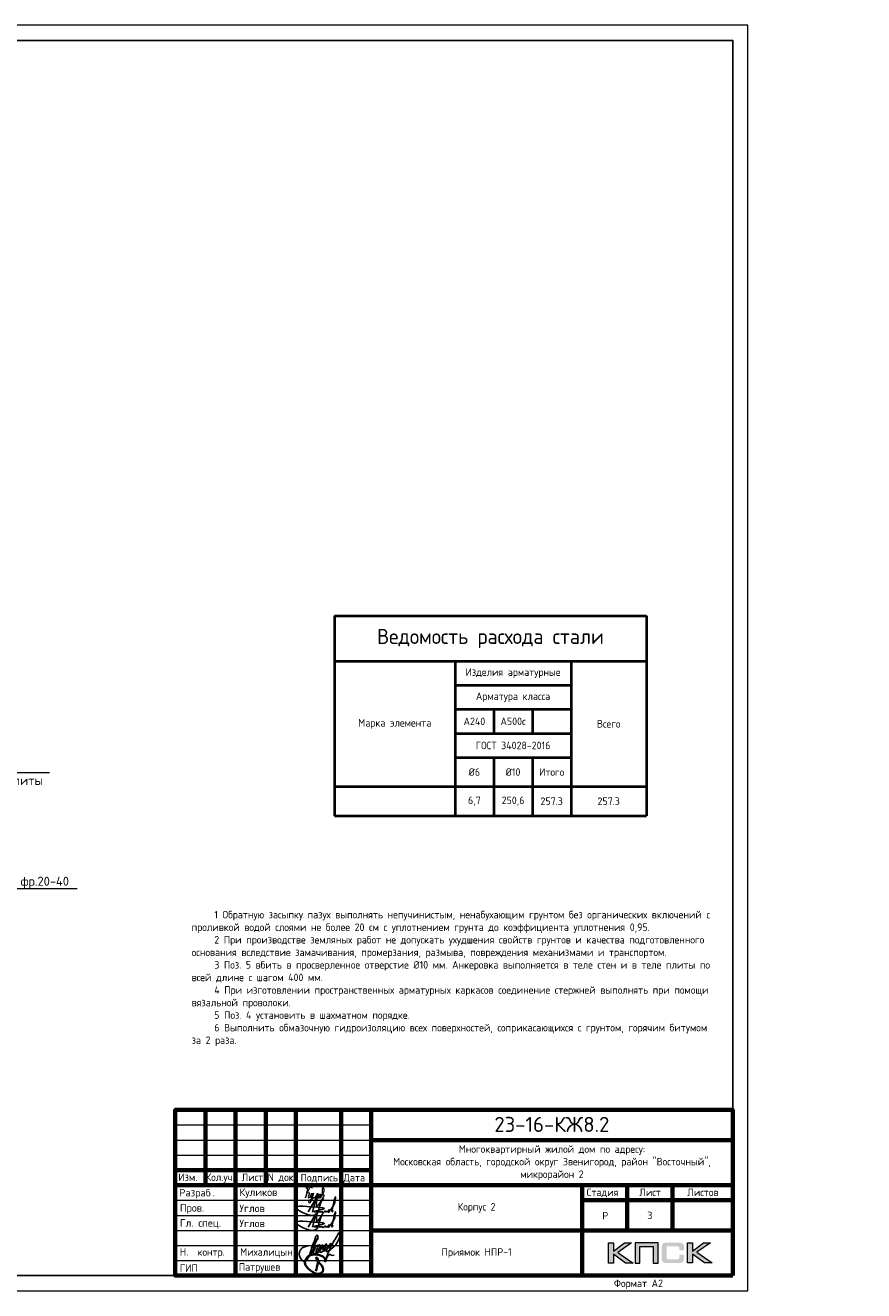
# Model space of a CAD drawing. Header units: millimetres. Extents: x 130535 to 1380046, y -52734 to 121434.
# Tile 19 of 64: x 380018 to 407842, y -7790 to 34210. Entities that reach past the tile are written whole.
import ezdxf
from ezdxf import colors
from ezdxf.entities.mleader import LeaderData, LeaderLine
from ezdxf.enums import TextEntityAlignment as Align
from ezdxf.math import Vec2, Vec3

# ---------------------------------------------------------------- set-up
doc = ezdxf.new("R2010")
doc.units = ezdxf.units.MM
for name, color, linetype, lineweight in [('0.15', 252, 'Continuous', 15), ('Standard', 7, 'Continuous', 25), ('АС-Таблицы', 7, 'Continuous', 20), ('Выноски', 20, 'Continuous', 20), ('Основная 0.6', 142, 'Continuous', 60), ('РАЗМЕРЫ', 1, 'Continuous', 9), ('Рамка', 7, 'Continuous', 70), ('Символы 0.20', 1, 'Continuous', 20), ('Текст', 7, 'Continuous', 25), ('Текст 0.25', 82, 'Continuous', 25), ('ТОНКИЕ', 7, 'Continuous', 9)]:
    doc.layers.add(name, color=color, linetype=linetype, lineweight=lineweight)
doc.layers.add('ТОЛСТЫЕ_ОСНОВНЫЕ', color=6, linetype='Continuous')
doc.styles.add('GOST-2.304_Type-B', font='GOST Common.ttf')
doc.styles.add('style1', font='GOST Common.ttf', dxfattribs={"height": 500})
doc.styles.add('ГОСТ', font='isocpeur.ttf')

# ---------------------------------------------------------------- blocks, each defined once
blk = doc.blocks.new('СЛОЖНЫЙ_ОБЪЕКТ_0')
at = {"layer": 'Standard', "color": 7, "linetype": 'Continuous', "lineweight": 25}
for points, start_tangent, end_tangent in [([(-5.888, 1.589), (-5.939, 1.691), (-5.972, 1.691), (-6.022, 1.617), (-6.064, 1.496), (-6.076, 1.414), (-6.076, 1.373), (-6.09, 1.219), (-6.071, 1.071), (-6.041, 1.003), (-6.009, 0.988), (-5.985, 1.012), (-5.95, 1.047), (-5.922, 1.075), (-5.915, 1.097), (-5.843, 1.207), (-5.798, 1.324), (-5.779, 1.438), (-5.77, 1.604), (-5.809, 1.746), (-5.833, 1.77), (-5.864, 1.752), (-5.885, 1.721), (-5.913, 1.566), (-5.919, 1.492), (-5.925, 1.334), (-5.906, 1.223), (-5.871, 1.161), (-5.807, 1.124), (-5.751, 1.203), (-5.713, 1.262), (-5.692, 1.316), (-5.66, 1.414), (-5.641, 1.525), (-5.625, 1.661), (-5.641, 1.808), (-5.657, 1.824), (-5.667, 1.824), (-5.695, 1.763), (-5.714, 1.672), (-5.725, 1.541), (-5.722, 1.421), (-5.665, 1.291), (-5.617, 1.276), (-5.55, 1.31), (-5.459, 1.426), (-5.4, 1.599), (-5.374, 1.864), (-5.388, 1.981), (-5.406, 1.999), (-5.432, 1.973), (-5.463, 1.934), (-5.509, 1.789), (-5.527, 1.661), (-5.508, 1.54), (-5.457, 1.473), (-5.411, 1.463), (-5.347, 1.501), (-5.271, 1.621), (-5.193, 1.738), (-5.143, 1.879), (-5.113, 2.032), (-5.113, 2.111), (-5.121, 2.138), (-5.14, 2.12), (-5.169, 2.039), (-5.206, 1.924), (-5.241, 1.787), (-5.254, 1.679), (-5.254, 1.582), (-5.237, 1.516), (-5.219, 1.498), (-5.191, 1.482), (-5.154, 1.519), (-5.086, 1.578), (-4.953, 1.776), (-4.759, 2.173), (-4.667, 2.981), (-4.667, 3.227), (-4.687, 3.262), (-4.715, 3.262), (-4.742, 3.235), (-4.777, 3.18), (-4.872, 2.956), (-4.891, 2.749), (-4.921, 2.579), (-4.956, 2.444), (-5.001, 2.097), (-5.045, 1.672), (-5.064, 1.441), (-5.075, 1.334), (-5.055, 1.102), (-5.04, 0.878), (-5.04, 0.777), (-5.052, 0.744), (-5.068, 0.75), (-5.077, 0.776), (-5.092, 0.804), (-5.084, 1.076), (-4.938, 1.346), (-4.909, 1.375), (-4.851, 1.355), (-4.78, 1.355), (-4.616, 1.413)], (-0.169301, 0.985564), (0.921845, 0.387559)), ([(-6.577, 1.472), (-6.789, 1.26), (-6.973, 1.076), (-7.024, 0.851), (-7.024, 0.746), (-6.996, 0.632), (-6.845, 0.434), (-6.702, 0.33), (-6.548, 0.258), (-6.432, 0.258), (-6.35, 0.355), (-6.314, 0.52), (-6.284, 0.767), (-6.284, 1.007), (-6.298, 1.279), (-6.31, 1.543), (-6.302, 2.038), (-6.285, 2.303), (-6.246, 2.371), (-6.174, 2.3), (-6.144, 2.003), (-6.194, 1.851)], (-0.677851, -0.735199), (-0.339746, -0.940517)), ([(-6.181, 2.142), (-6.172, 1.967), (-6.172, 1.841), (-6.18, 1.7), (-6.18, 1.412), (-6.17, 1.216), (-6.17, 1.117), (-6.148, 0.957), (-6.119, 0.827)], (0.06248, -0.998046), (0.223108, -0.974794)), ([(-6.329, 1.089), (-6.3, 1.083), (-6.267, 1.081), (-6.233, 1.097), (-6.195, 1.113), (-6.161, 1.123), (-6.143, 1.143), (-6.118, 1.168)], (0.983291, -0.18204), (0.7365, 0.676437))]:
    blk.add_spline(points, degree=3, dxfattribs=dict(at, start_tangent=start_tangent, end_tangent=end_tangent))
blk = doc.blocks.new('Роспись')
at = {"layer": 'Текст', "color": 4}
blk.add_lwpolyline([(4.18, 0.67), (6.68, 5.03), (5.62, 0.66)], dxfattribs=at)
for points in [[(7.11, 5.14), (7.17, 2.59), (9.02, 5.2), (8.57, 4.35), (6.55, -0.29), (0.19, 1.88), (9.09, 2.02)], [(11.23, 1.12), (12.72, 3.08), (13.28, 5.66), (11.96, 0.97)], [(9.09, 2.02), (9.4, 1.96), (6.15, 0.84), (8.42, 0.77), (8.9, 0.77)], [(8.9, 0.77), (8.97, 0.64), (9.94, 1.16)], [(9.94, 1.16), (9.82, 0.79), (10.85, 0.93)], [(10.85, 0.93), (11.13, 1.44), (11.23, 1.11), (10.92, 0.57), (10.85, 0.93)], [(11.23, 1.12), (11.03, 1.05), (10.98, 1.33), (11.05, 1.41)], [(11.96, 0.97), (12.16, 0.71), (12.34, 1.19), (12.03, 1.14), (11.96, 0.97)]]:
    blk.add_spline(points, degree=3, dxfattribs=at)
blk = doc.blocks.new('11')
at = {"layer": 'Выноски'}
for p, q in [((47962, 66737), (47989, 66781)), ((47989, 66781), (48016, 66806)), ((48016, 66806), (48038, 66823)), ((48038, 66823), (48060, 66786)), ((48060, 66786), (48058, 66769)), ((47885, 66608), (47944, 66700)), ((47944, 66700), (47962, 66737))]:
    blk.add_line(p, q, dxfattribs=at)
blk.add_lwpolyline([(47863, 66761), (47937, 66865), (47843, 66458), (47885, 66564), (47905, 66616), (47954, 66628), (47979, 66606), (47957, 66539), (47937, 66487), (47947, 66458), (47991, 66470), (48051, 66611), (48041, 66569), (48023, 66505), (48023, 66448), (48065, 66448), (48090, 66529), (48110, 66608), (48043, 66369), (47972, 66275), (47954, 66344), (47991, 66389), (48078, 66431), (48142, 66470), (48154, 66441), (48204, 66512), (48246, 66606), (48209, 66455), (48204, 66418), (48295, 66574), (48265, 66463), (48265, 66455), (48312, 66453), (48342, 66529), (48347, 66584), (48337, 66465), (48349, 66453), (48401, 66569), (48443, 66616), (48461, 66678), (48466, 66727), (48436, 66811), (48399, 66754), (48399, 66618), (48389, 66549), (48374, 66507), (48416, 66564), (48441, 66576), (48451, 66524), (48433, 66482), (48419, 66453), (48424, 66428), (48458, 66421)], dxfattribs=at)
blk = doc.blocks.new('A$Cd09756da')
h = blk.add_hatch(color=0)
h.paths.add_polyline_path([(-3363, 1089), (-3590, 1089), (-3962, 809), (-3962, 1089), (-4120, 1089), (-4120, 417), (-3962, 417), (-3962, 712), (-3560, 417), (-3308, 417), (-3809, 772)])
h.paths.add_polyline_path([(-3080, 963), (-2635, 963), (-2635, 417), (-2478, 417), (-2478, 1089), (-2645, 1089), (-3236, 1089), (-3236, 930), (-3236, 417), (-3080, 417)])
h.paths.add_polyline_path([(-1340, 1093), (-1498, 1093), (-1498, 420), (-1340, 420), (-1340, 716), (-938, 420), (-686, 420), (-1187, 776), (-741, 1093), (-968, 1093), (-1340, 813)])
at = {"true_color": 0x5f007f}
blk.add_hatch(color=206, dxfattribs=at).paths.add_polyline_path([(-1629, 1018), (-1631, 1026), (-1634, 1032), (-1638, 1038), (-1641, 1044), (-1644, 1049), (-1649, 1054), (-1653, 1059), (-1657, 1063), (-1662, 1066), (-1668, 1071), (-1674, 1074), (-1681, 1077), (-1688, 1079), (-1696, 1082), (-1703, 1084), (-1721, 1088), (-1741, 1091), (-1762, 1092), (-1786, 1093), (-2187, 1093), (-2210, 1092), (-2231, 1091), (-2251, 1088), (-2268, 1084), (-2276, 1082), (-2284, 1079), (-2291, 1077), (-2297, 1073), (-2303, 1071), (-2310, 1066), (-2315, 1063), (-2319, 1059), (-2323, 1054), (-2327, 1049), (-2331, 1044), (-2335, 1038), (-2337, 1032), (-2340, 1025), (-2343, 1018), (-2345, 1010), (-2348, 994), (-2351, 976), (-2353, 956), (-2353, 934), (-2353, 580), (-2353, 557), (-2351, 537), (-2348, 519), (-2345, 502), (-2343, 495), (-2340, 488), (-2337, 481), (-2335, 474), (-2331, 469), (-2327, 463), (-2323, 459), (-2319, 454), (-2315, 450), (-2309, 446), (-2303, 443), (-2297, 439), (-2291, 436), (-2283, 434), (-2276, 431), (-2268, 429), (-2251, 425), (-2231, 423), (-2209, 421), (-2187, 420), (-1786, 420), (-1762, 421), (-1741, 422), (-1721, 425), (-1704, 428), (-1696, 431), (-1688, 433), (-1681, 436), (-1674, 439), (-1668, 442), (-1662, 446), (-1657, 450), (-1653, 454), (-1649, 458), (-1644, 463), (-1641, 468), (-1638, 474), (-1634, 481), (-1631, 487), (-1629, 495), (-1626, 502), (-1623, 519), (-1620, 537), (-1619, 557), (-1618, 580), (-1618, 691), (-1775, 691), (-1775, 600), (-1775, 594), (-1776, 588), (-1777, 582), (-1779, 577), (-1781, 572), (-1783, 568), (-1786, 564), (-1789, 560), (-1792, 557), (-1797, 554), (-1801, 552), (-1806, 550), (-1811, 548), (-1817, 548), (-1824, 547), (-1830, 546), (-2153, 546), (-2159, 547), (-2164, 548), (-2168, 550), (-2172, 552), (-2176, 555), (-2180, 557), (-2183, 561), (-2186, 565), (-2189, 569), (-2191, 573), (-2193, 578), (-2194, 583), (-2196, 593), (-2197, 602), (-2197, 925), (-2197, 931), (-2196, 936), (-2195, 941), (-2193, 946), (-2192, 950), (-2190, 954), (-2187, 957), (-2185, 961), (-2181, 963), (-2178, 966), (-2173, 968), (-2169, 970), (-2164, 971), (-2160, 972), (-2154, 972), (-2149, 972), (-1830, 972), (-1824, 972), (-1817, 972), (-1812, 970), (-1807, 969), (-1802, 967), (-1797, 965), (-1793, 961), (-1790, 958), (-1786, 954), (-1783, 950), (-1781, 946), (-1779, 941), (-1777, 936), (-1776, 931), (-1775, 925), (-1775, 918), (-1775, 844), (-1618, 844), (-1618, 934), (-1619, 956), (-1620, 976), (-1623, 994), (-1627, 1010)])
at = {"color": 0, "lineweight": 0}
for points in [[(-4120, 417), (-4120, 1089), (-3962, 1089), (-3962, 809), (-3590, 1089), (-3363, 1089), (-3809, 772), (-3308, 417), (-3560, 417), (-3962, 712), (-3962, 417), (-4120, 417)], [(-3080, 417), (-3080, 963), (-2635, 963), (-2635, 417), (-2478, 417), (-2478, 1089), (-2645, 1089), (-3236, 1089), (-3236, 930), (-3236, 417), (-3080, 417)], [(-1498, 420), (-1498, 1093), (-1340, 1093), (-1340, 813), (-968, 1093), (-741, 1093), (-1187, 776), (-686, 420), (-938, 420), (-1340, 716), (-1340, 420), (-1498, 420)]]:
    blk.add_lwpolyline(points, close=True, dxfattribs=at)
at = {"lineweight": 35}
blk.add_lwpolyline([(-13508, 523), (-13547, 578), (-13600, 632), (-13677, 670), (-13759, 693), (-13818, 702), (-13912, 702), (-14016, 676), (-14099, 633), (-14147, 575), (-14180, 499), (-14196, 424), (-14178, 345), (-14125, 271), (-14070, 216), (-14013, 165), (-13943, 121), (-13865, 83), (-13793, 64), (-13740, 64), (-13666, 78), (-13601, 136), (-13593, 202), (-13604, 266), (-13651, 344), (-13699, 405), (-13737, 443), (-13779, 503), (-13800, 532), (-13813, 569), (-13820, 591), (-13820, 601), (-13802, 592), (-13787, 577), (-13771, 554), (-13766, 528), (-13766, 443), (-13775, 355), (-13799, 285), (-13814, 219), (-13841, 149)], dxfattribs=at)
at = {"layer": 'Рамка'}
for p, q in [((-17500, 3000), (-17500, 5500)), ((-16500, 0), (-16500, 5500)), ((-15500, 3000), (-15500, 5500)), ((-14500, 0), (-14500, 5500)), ((-14500, 5500), (-14500, 0)), ((-13000, 5500), (-13000, 0)), ((-13000, 0), (-13000, 5500)), ((-12000, 5500), (-12000, 0)), ((-12000, 4500), (0, 4500)), ((-18500, 3500), (-12000, 3500)), ((-18500, 3000), (0, 3000)), ((-5000, 3000), (-5000, 0)), ((-3500, 3000), (-3500, 1500)), ((-2000, 3000), (-2000, 1500)), ((-5000, 2500), (0, 2500)), ((-5000, 2500), (0, 2500)), ((-12000, 1500), (0, 1500))]:
    blk.add_line(p, q, dxfattribs=at)
at = {"layer": 'Рамка', "lineweight": 15}
for p, q in [((-18500, 5000), (-12000, 5000)), ((-18500, 4500), (-12000, 4500)), ((-18500, 4000), (-12000, 4000)), ((-18500, 2500), (-12000, 2500)), ((-18500, 2000), (-12000, 2000)), ((-18500, 1500), (-12000, 1500)), ((-18500, 1000), (-12000, 1000)), ((-18500, 500), (-12000, 500))]:
    blk.add_line(p, q, dxfattribs=at)
at = {"layer": 'Рамка'}
blk.add_lwpolyline([(0, 0), (-18500, 0), (-18500, 5500), (0, 5500)], close=True, dxfattribs=at)
at = {"color": 18, "true_color": 0x000000, "xscale": 100, "yscale": 100, "zscale": 100}
for p in [(-14508, 2045), (-14508, 1545)]:
    blk.add_blockref('Роспись', p, dxfattribs=at)
at = {"layer": '0.15', "xscale": 462, "yscale": 462, "zscale": 462, "rotation": 339.9822667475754}
blk.add_blockref('СЛОЖНЫЙ_ОБЪЕКТ_0', (-11452, -669), dxfattribs=at)
at = {"layer": 'Выноски'}
blk.add_blockref('11', (-62024, -63871), dxfattribs=at)
at = {"color": 7, "style": 'ГОСТ'}
for s, p in [('Разраб', (-18371, 2627)), ('.', (-17258, 2627))]:
    blk.add_text(s, height=250, dxfattribs=at).set_placement(p)
at = {"layer": 'РАЗМЕРЫ', "color": 7, "char_height": 250, "attachment_point": 4, "style": 'ГОСТ'}
for s, insert in [('{\\C256;Куликов}', (-16371, 2734)), ('Пров.', (-18346, 2215)), ('Углов', (-16371, 2234)), ('Гл. спец.', (-18346, 1715)), ('Углов', (-16371, 1734))]:
    blk.add_mtext_dynamic_manual_height_columns(s, width=2000, gutter_width=1250, heights=[0], dxfattribs=dict(at, insert=insert))
at = {"layer": 'РАЗМЕРЫ', "color": 7, "linetype": 'Continuous', "char_height": 250, "width": 2000, "attachment_point": 4, "style": 'GOST-2.304_Type-B'}
for s, insert in [(' Н.  контр.', (-18500, 750)), (' Михалицын', (-16500, 750)), (' ГИП', (-18500, 250)), ('Патрушев', (-16394, 255))]:
    blk.add_mtext(s, dxfattribs=dict(at, insert=insert))
at = {"layer": 'Текст', "color": 7, "style": 'ГОСТ'}
blk.add_text('23-16-КЖ8.2', height=500, dxfattribs=at).set_placement((-6003, 5019), align=Align.MIDDLE_CENTER)
at = {"layer": 'Текст', "color": 7, "style": 'GOST-2.304_Type-B'}
for s, p in [('Изм.', (-18400, 3141)), ('Кол.уч.', (-17490, 3143)), ('Лист', (-16298, 3139)), ('N док.', (-15435, 3141)), ('Подпись', (-14340, 3127)), ('Дата', (-12920, 3127)), ('Стадия', (-4850, 2640)), ('Лист', (-3100, 2640)), ('Листов', (-1508, 2640)), ('Р', (-4328, 1863))]:
    blk.add_text(s, height=250, dxfattribs=at).set_placement(p)
at = {"layer": 'Текст', "color": 7, "linetype": 'Continuous', "lineweight": 0, "char_height": 250, "attachment_point": 5, "style": 'GOST-2.304_Type-B'}
for s, insert, width in [('Многоквартирный жилой дом по адресу:\\PМосковская область, городской округ Звенигород, район "Восточный", микрорайон 2', (-6000, 3750), 12000), ('Корпус 2', (-8500, 2250), 7000)]:
    blk.add_mtext(s, dxfattribs=dict(at, insert=insert, width=width))
blk = doc.blocks.new('*U5')
at = {"layer": 'ТОЛСТЫЕ_ОСНОВНЫЕ'}
for p, q in [((8, 5), (8, 90)), ((8, 90), (20, 90)), ((13, 5), (13, 90)), ((8, 65), (20, 65)), ((8, 30), (20, 30)), ((20, 5), (8, 5))]:
    blk.add_line(p, q, dxfattribs=at)
at = {"layer": 'ТОЛСТЫЕ_ОСНОВНЫЕ', "color": 6}
blk.add_lwpolyline([(20, 5), (589, 5), (589, 415), (20, 415)], close=True, dxfattribs=at)
at = {"layer": 'ТОНКИЕ'}
blk.add_lwpolyline([(0, 0), (594, 0), (594, 420), (0, 420)], close=True, dxfattribs=at)
at = {"layer": 'Текст', "style": 'style1'}
for s, p in [('Взам.инв.№', (10.5, 77.5)), ('Подпись и дата', (10.5, 47.5)), ('Инв.№ подл.', (10.5, 17.5))]:
    blk.add_text(s, height=3, rotation=90, dxfattribs=at).set_placement(p, align=Align.MIDDLE)
blk.add_text('Формат А2', height=2.5, dxfattribs=at).set_placement((549.57, 1.2))
blk = doc.blocks.new('*T410')
at = {"layer": 'АС-Таблицы', "color": 0, "linetype": 'ByBlock', "lineweight": -2, "transparency": 16777216}
for p, q in [((0, 0), (1500, 0)), ((0, -1000), (1500, -1000))]:
    blk.add_line(p, q, dxfattribs=at)
at = {"layer": 'АС-Таблицы', "color": 0, "linetype": 'ByBlock', "lineweight": 50, "transparency": 16777216}
for p, q in [((0, 0), (0, -1000)), ((1500, 0), (1500, -1000))]:
    blk.add_line(p, q, dxfattribs=at)
at = {"layer": 'АС-Таблицы', "color": 0, "transparency": 16777216, "insert": (750, -500), "char_height": 250, "width": 1000, "attachment_point": 5, "style": 'ГОСТ'}
blk.add_mtext('3', dxfattribs=at)
blk = doc.blocks.new('*T409')
at = {"layer": 'Основная 0.6', "color": 0, "lineweight": 40, "transparency": 16777216}
for p, q in [((0, 0), (10350, 0)), ((0, 0), (0, -6633)), ((10350, 0), (10350, -6633)), ((0, -1500), (10350, -1500)), ((4000, -1500), (4000, -6633)), ((7850, -1500), (7850, -6633)), ((4000, -2300), (7850, -2300)), ((4000, -3100), (7850, -3100)), ((5283, -3100), (5283, -3900)), ((6567, -3100), (6567, -3900)), ((4000, -3900), (7850, -3900)), ((4000, -4700), (7850, -4700)), ((5283, -4700), (5283, -6633)), ((6567, -4700), (6567, -6633)), ((0, -5667), (10350, -5667)), ((0, -6633), (10350, -6633))]:
    blk.add_line(p, q, dxfattribs=at)
at = {"layer": 'Основная 0.6', "color": 0, "transparency": 16777216, "attachment_point": 5, "style": 'GOST-2.304_Type-B'}
for s, insert, char_height, width in [('Ведомость расхода стали', (5175, -750), 500, 10050), ('Изделия арматурные', (5925, -1900), 250, 3550), ('Арматура класса', (5925, -2700), 250, 3550), ('А240', (4642, -3500), 250, 983.33), ('А500с', (5925, -3500), 250, 983.33), ('Марка элемента', (2000, -3583), 250, 3700), ('Всего', (9100, -3583), 250, 2200), ('ГОСТ 34028-2016', (5925, -4300), 250, 3550), ('%%C6', (4642, -5183), 250, 983.33), ('%%C10', (5925, -5183), 250, 983.33), ('Итого', (7208, -5183), 250, 983.33), ('6,7', (4642, -6150), 250, 983.33), ('250,6', (5925, -6150), 250, 983.33), ('257.3', (7208, -6150), 250, 983.33), ('257.3', (9100, -6150), 250, 2200)]:
    blk.add_mtext(s, dxfattribs=dict(at, insert=insert, char_height=char_height, width=width))
blk = doc.blocks.new('_None')

msp = doc.modelspace()

# ---------------------------------------------------------------- block references
at = {"xscale": 100, "yscale": 100, "zscale": 100}
msp.add_blockref('*U5', (344595.6, -7790.1), dxfattribs=at)
for name, p in [('*T409', (390279.7, 14607.2)), ('*T410', (399995.6, -4790.1))]:
    msp.add_blockref(name, p)
at = {"lineweight": 50, "ltscale": 100}
msp.add_blockref('A$Cd09756da', (403495.6, -7290.1), dxfattribs=at)

# ---------------------------------------------------------------- texts
at = {"color": 1, "linetype": 'Continuous', "lineweight": 30, "insert": (394995.6, -6540.1), "char_height": 250, "width": 7000, "attachment_point": 5, "style": 'GOST-2.304_Type-B'}
msp.add_mtext('{\\C256;Приямок НПР-1}', dxfattribs=at)
at = {"layer": 'Текст 0.25', "insert": (385539.3, 4816.9), "char_height": 250, "attachment_point": 1, "style": 'GOST-2.304_Type-B'}
msp.add_mtext_dynamic_manual_height_columns('\\pxi3;1 Обратную засыпку пазух выполнять непучинистым, ненабухающим грунтом без органических включений с проливкой водой слоями не более 20 см с уплотнением грунта до коэффициента уплотнения 0,95.\\P2 При производстве земляных работ не допускать ухудшения свойств грунтов и качества подготовленного основания вследствие замачивания, промерзания, размыва, повреждения механизмами и транспортом.\\P3 Поз. 5 вбить в просверленное отверстие %%C10 мм. Анкеровка выполняется в теле стен и в теле плиты по всей длине с шагом 400 мм.\\P4 При изготовлении пространственных арматурных каркасов соединение стержней выполнять при помощи вязальной проволоки. \\P5 Поз. 4 установить в шахматном порядке.\\P6 Выполнить обмазочную гидроизоляцию всех поверхностей, соприкасающихся с грунтом, горячим битумом за 2 раза.', width=17507.725, gutter_width=1250, heights=[0], dxfattribs=at)

# ---------------------------------------------------------------- leaders
at = {"layer": 'Символы 0.20', "ltscale": 100}
ml = msp.add_multileader_mtext('Standard', dxfattribs=at)
ml.set_content('Труба Тр\\Pниз трубы в уровне верха плиты', color=256, style='ГОСТ')
ml.set_leader_properties(color=256, linetype='ByLayer', lineweight=-1)
ml.set_arrow_properties(name='NONE')
ml.build(insert=Vec2(0, 0))
ml.multileader.update_dxf_attribs({"text_left_attachment_type": 6, "text_right_attachment_type": 6, "dogleg_length": 2.5, "arrow_head_size": 45, "scale": 100})
ctx = ml.context
ctx.base_point, ctx.scale, ctx.char_height, ctx.arrow_head_size, ctx.landing_gap_size, ctx.plane_origin = Vec3(374236, 9404.1), 100, 300, 45, 22.5, Vec3(368339.5, 6093.6)
ctx.left_attachment, ctx.right_attachment = 6, 6
notes = []
notes.append((ctx, [(1, (1, 1, 0), (373986, 9404.1), (1, 0), 250, [(0, [(373346.6, 7763.7)], 0, [])])]))
ctx.mtext.insert, ctx.mtext.width, ctx.mtext.flow_direction = Vec3(374258.5, 9794.1), 6442.783, 5
ml = msp.add_multileader_mtext('Standard', dxfattribs=at)
ml.set_content('Щебень фр.20-40', color=256, style='ГОСТ')
ml.set_leader_properties(color=256, linetype='ByLayer', lineweight=-1)
ml.set_arrow_properties(name='NONE')
ml.build(insert=Vec2(0, 0))
ml.multileader.update_dxf_attribs({"text_left_attachment_type": 6, "text_right_attachment_type": 6, "dogleg_length": 2.5, "arrow_head_size": 45, "scale": 100})
ctx = ml.context
ctx.base_point, ctx.scale, ctx.char_height, ctx.arrow_head_size, ctx.landing_gap_size, ctx.plane_origin = Vec3(378255, 5560.4), 100, 300, 45, 22.5, Vec3(372358.5, 2249.9)
ctx.left_attachment, ctx.right_attachment = 6, 6
notes.append((ctx, [(1, (1, 1, 0), (378005, 5560.4), (1, 0), 250, [(0, [(376254, 6986.9)], 0, [])])]))
ctx.mtext.insert, ctx.mtext.width, ctx.mtext.flow_direction = Vec3(378277.5, 5950.4), 2129.129, 5
for ctx, leaders in notes:
    for number, flags, end, landing, length, lines in leaders:
        leader = LeaderData()
        leader.index, (leader.has_last_leader_line, leader.has_dogleg_vector, leader.attachment_direction) = number, flags
        leader.last_leader_point, leader.dogleg_vector, leader.dogleg_length = Vec3(end), Vec3(landing), length
        for number, points, colour, breaks in lines:
            line = LeaderLine()
            line.index, line.vertices, line.color, line.breaks = number, Vec3.list(points), colors.encode_raw_color(colour), breaks
            leader.lines.append(line)
        ctx.leaders.append(leader)

doc.saveas('drawing.dxf')
